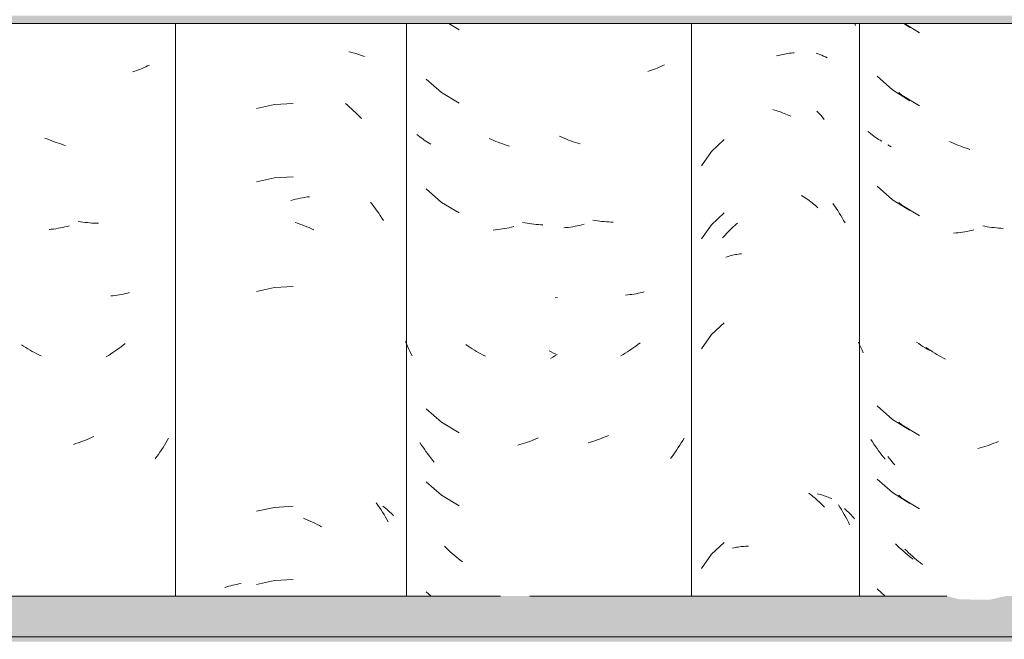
# Model space of a CAD drawing. Header units: metres. Extents: x 9.7 to 43.6, y -0.5 to 5.6.
# Tile 117 of 154: x 33.222 to 33.628, y 3.261 to 3.516. Entities that reach past the tile are written whole.
import ezdxf

# ---------------------------------------------------------------- set-up
doc = ezdxf.new("R2010")
doc.units = ezdxf.units.M
doc.layers.add('A-GLAZ-CWMG', color=7, linetype='Continuous', lineweight=5)
doc.layers.add('A-ROOF', color=7, linetype='Continuous', lineweight=5)

# ---------------------------------------------------------------- blocks, each defined once
blk = doc.blocks.new('FP_231-D')
at = {"layer": 'A-GLAZ-CWMG', "color": 9, "true_color": 0xc0c0c0}
for p, q in [((-17.34395, 3.51402), (-17.34143, 3.51245)), ((-17.35493, 3.49234), (-17.3486, 3.48677)), ((-17.3486, 3.48677), (-17.34143, 3.48231)), ((-17.35809, 3.46916), (-17.35866, 3.46966)), ((-17.3575, 3.46868), (-17.35809, 3.46916)), ((-17.3569, 3.4682), (-17.3575, 3.46868)), ((-17.35628, 3.46773), (-17.3569, 3.4682)), ((-17.35565, 3.46728), (-17.35628, 3.46773)), ((-17.35501, 3.46684), (-17.35565, 3.46728)), ((-17.35436, 3.4664), (-17.35501, 3.46684)), ((-17.35369, 3.46599), (-17.35436, 3.4664)), ((-17.35301, 3.46558), (-17.35369, 3.46599)), ((-17.35493, 3.44713), (-17.3486, 3.44156)), ((-17.3486, 3.44156), (-17.34143, 3.4371)), ((-17.36212, 3.38177), (-17.36261, 3.38286)), ((-17.36162, 3.38068), (-17.36212, 3.38177)), ((-17.36111, 3.37961), (-17.36162, 3.38068)), ((-17.36058, 3.37855), (-17.36111, 3.37961)), ((-17.33778, 3.3823), (-17.33865, 3.38291)), ((-17.33691, 3.3817), (-17.33778, 3.3823)), ((-17.33604, 3.38112), (-17.33691, 3.3817)), ((-17.33515, 3.38056), (-17.33604, 3.38112)), ((-17.33426, 3.38001), (-17.33515, 3.38056)), ((-17.33337, 3.37948), (-17.33426, 3.38001)), ((-17.35493, 3.3567), (-17.3486, 3.35113)), ((-17.3486, 3.35113), (-17.34143, 3.34667)), ((-17.35684, 3.34189), (-17.35744, 3.34285)), ((-17.35622, 3.34095), (-17.35684, 3.34189)), ((-17.35559, 3.34002), (-17.35622, 3.34095)), ((-17.35495, 3.3391), (-17.35559, 3.34002)), ((-17.35429, 3.33819), (-17.35495, 3.3391)), ((-17.35363, 3.33729), (-17.35429, 3.33819)), ((-17.35295, 3.33641), (-17.35363, 3.33729)), ((-17.35225, 3.33554), (-17.35295, 3.33641)), ((-17.35155, 3.33468), (-17.35225, 3.33554)), ((-17.35493, 3.32656), (-17.3486, 3.32099)), ((-17.3486, 3.32099), (-17.34143, 3.31653)), ((-17.34662, 3.29919), (-17.3474, 3.29996)), ((-17.34584, 3.29843), (-17.34662, 3.29919)), ((-17.34505, 3.29769), (-17.34584, 3.29843)), ((-17.34424, 3.29696), (-17.34505, 3.29769)), ((-17.34343, 3.29625), (-17.34424, 3.29696)), ((-17.34261, 3.29555), (-17.34343, 3.29625)), ((-17.34178, 3.29487), (-17.34261, 3.29555)), ((-17.34095, 3.2942), (-17.34178, 3.29487)), ((-17.3401, 3.29355), (-17.34095, 3.2942)), ((-17.35493, 3.28134), (-17.35158, 3.27839))]:
    blk.add_line(p, q, dxfattribs=at)
blk = doc.blocks.new('FP_232-D')
at = {"layer": 'A-GLAZ-CWMG', "color": 9, "true_color": 0xc0c0c0}
for p, q in [((-17.39631, 3.50071), (-17.39564, 3.50089)), ((-17.39564, 3.50089), (-17.39497, 3.50106)), ((-17.39497, 3.50106), (-17.3943, 3.50122)), ((-17.3943, 3.50122), (-17.39363, 3.50136)), ((-17.39363, 3.50136), (-17.39297, 3.50149)), ((-17.39297, 3.50149), (-17.3923, 3.50161)), ((-17.3923, 3.50161), (-17.39163, 3.50171)), ((-17.39163, 3.50171), (-17.39097, 3.50181)), ((-17.39097, 3.50181), (-17.39031, 3.50189)), ((-17.39031, 3.50189), (-17.38965, 3.50195)), ((-17.38965, 3.50195), (-17.38899, 3.50201)), ((-17.39781, 3.47863), (-17.39713, 3.47845)), ((-17.39713, 3.47845), (-17.39646, 3.47825)), ((-17.39646, 3.47825), (-17.39579, 3.47805)), ((-17.39579, 3.47805), (-17.39512, 3.47783)), ((-17.39512, 3.47783), (-17.39445, 3.4776)), ((-17.39445, 3.4776), (-17.39378, 3.47735)), ((-17.39378, 3.47735), (-17.39311, 3.47709)), ((-17.39311, 3.47709), (-17.39245, 3.47682)), ((-17.39245, 3.47682), (-17.39178, 3.47654)), ((-17.39178, 3.47654), (-17.39112, 3.47624)), ((-17.39112, 3.47624), (-17.39046, 3.47593)), ((-17.41785, 3.46629), (-17.42309, 3.46139)), ((-17.42309, 3.46139), (-17.4272, 3.45552)), ((-17.38599, 3.44333), (-17.38535, 3.44293)), ((-17.38535, 3.44293), (-17.38472, 3.44251)), ((-17.38472, 3.44251), (-17.38409, 3.44208)), ((-17.38409, 3.44208), (-17.38347, 3.44163)), ((-17.38347, 3.44163), (-17.38285, 3.44118)), ((-17.38285, 3.44118), (-17.38224, 3.44071)), ((-17.38224, 3.44071), (-17.38163, 3.44024)), ((-17.38163, 3.44024), (-17.38103, 3.43975)), ((-17.41785, 3.43615), (-17.42309, 3.43124)), ((-17.38103, 3.43975), (-17.38043, 3.43924)), ((-17.38043, 3.43924), (-17.37984, 3.43873)), ((-17.37984, 3.43873), (-17.37926, 3.43821)), ((-17.41293, 3.43142), (-17.41233, 3.43192)), ((-17.42309, 3.43124), (-17.4272, 3.42538)), ((-17.41693, 3.42761), (-17.41638, 3.42818)), ((-17.41638, 3.42818), (-17.41582, 3.42875)), ((-17.41582, 3.42875), (-17.41526, 3.42931)), ((-17.41526, 3.42931), (-17.41468, 3.42985)), ((-17.41468, 3.42985), (-17.41411, 3.43038)), ((-17.41411, 3.43038), (-17.41352, 3.43091)), ((-17.41352, 3.43091), (-17.41293, 3.43142)), ((-17.41853, 3.42582), (-17.418, 3.42642)), ((-17.418, 3.42642), (-17.41747, 3.42702)), ((-17.41747, 3.42702), (-17.41693, 3.42761)), ((-17.41716, 3.41784), (-17.41662, 3.41803)), ((-17.41662, 3.41803), (-17.41606, 3.41821)), ((-17.41606, 3.41821), (-17.4155, 3.41838)), ((-17.4155, 3.41838), (-17.41493, 3.41853)), ((-17.41493, 3.41853), (-17.41436, 3.41868)), ((-17.41436, 3.41868), (-17.41378, 3.41882)), ((-17.41378, 3.41882), (-17.41319, 3.41894)), ((-17.41319, 3.41894), (-17.41259, 3.41905)), ((-17.41259, 3.41905), (-17.41199, 3.41916)), ((-17.41199, 3.41916), (-17.41139, 3.41925)), ((-17.41139, 3.41925), (-17.41078, 3.41932)), ((-17.41785, 3.39093), (-17.42309, 3.38603)), ((-17.42309, 3.38603), (-17.4272, 3.38016)), ((-17.38298, 3.32071), (-17.38237, 3.32024)), ((-17.38237, 3.32024), (-17.38176, 3.31977)), ((-17.38176, 3.31977), (-17.38116, 3.31928)), ((-17.38116, 3.31928), (-17.38056, 3.31878)), ((-17.38056, 3.31878), (-17.37997, 3.31827)), ((-17.37954, 3.32049), (-17.37896, 3.32036)), ((-17.37896, 3.32036), (-17.37839, 3.32021)), ((-17.37839, 3.32021), (-17.37782, 3.32005)), ((-17.37782, 3.32005), (-17.37726, 3.31988)), ((-17.37726, 3.31988), (-17.37671, 3.3197)), ((-17.37671, 3.3197), (-17.37616, 3.31951)), ((-17.37616, 3.31951), (-17.37563, 3.3193)), ((-17.37563, 3.3193), (-17.3751, 3.31909)), ((-17.3751, 3.31909), (-17.37457, 3.31887)), ((-17.37457, 3.31887), (-17.37406, 3.31864)), ((-17.37406, 3.31864), (-17.37356, 3.3184)), ((-17.37997, 3.31827), (-17.37938, 3.31775)), ((-17.37938, 3.31775), (-17.3788, 3.31722)), ((-17.3788, 3.31722), (-17.37823, 3.31668)), ((-17.37823, 3.31668), (-17.37767, 3.31612)), ((-17.37767, 3.31612), (-17.37711, 3.31556)), ((-17.37711, 3.31556), (-17.37656, 3.31498)), ((-17.41785, 3.30051), (-17.42309, 3.2956)), ((-17.41448, 3.29808), (-17.4139, 3.29822)), ((-17.4139, 3.29822), (-17.41331, 3.29834)), ((-17.41331, 3.29834), (-17.41272, 3.29846)), ((-17.41272, 3.29846), (-17.41212, 3.29856)), ((-17.41212, 3.29856), (-17.41152, 3.29866)), ((-17.41152, 3.29866), (-17.41091, 3.29874)), ((-17.41091, 3.29874), (-17.41029, 3.29881)), ((-17.41029, 3.29881), (-17.40967, 3.29886)), ((-17.40967, 3.29886), (-17.40905, 3.29891)), ((-17.40905, 3.29891), (-17.40842, 3.29894)), ((-17.40842, 3.29894), (-17.40778, 3.29897)), ((-17.42309, 3.2956), (-17.4272, 3.28973))]:
    blk.add_line(p, q, dxfattribs=at)
blk = doc.blocks.new('FP_233-D')
at = {"layer": 'A-GLAZ-CWMG', "color": 9, "true_color": 0xc0c0c0}
for p, q in [((-17.44314, 3.49673), (-17.44388, 3.49639)), ((-17.44242, 3.49708), (-17.44314, 3.49673)), ((-17.44852, 3.49463), (-17.44932, 3.49438)), ((-17.44772, 3.49489), (-17.44852, 3.49463)), ((-17.44693, 3.49516), (-17.44772, 3.49489)), ((-17.44615, 3.49544), (-17.44693, 3.49516)), ((-17.44539, 3.49574), (-17.44615, 3.49544)), ((-17.44463, 3.49606), (-17.44539, 3.49574)), ((-17.44388, 3.49639), (-17.44463, 3.49606)), ((-17.48465, 3.46724), (-17.48557, 3.46765)), ((-17.48372, 3.46684), (-17.48465, 3.46724)), ((-17.48279, 3.46646), (-17.48372, 3.46684)), ((-17.48186, 3.4661), (-17.48279, 3.46646)), ((-17.48092, 3.46576), (-17.48186, 3.4661)), ((-17.47998, 3.46543), (-17.48092, 3.46576)), ((-17.47904, 3.46512), (-17.47998, 3.46543)), ((-17.4781, 3.46483), (-17.47904, 3.46512)), ((-17.47716, 3.46455), (-17.4781, 3.46483)), ((-17.47094, 3.43301), (-17.47187, 3.43317)), ((-17.47, 3.43286), (-17.47094, 3.43301)), ((-17.46906, 3.43273), (-17.47, 3.43286)), ((-17.46813, 3.43262), (-17.46906, 3.43273)), ((-17.4672, 3.43252), (-17.46813, 3.43262)), ((-17.46627, 3.43244), (-17.4672, 3.43252)), ((-17.46535, 3.43238), (-17.46627, 3.43244)), ((-17.46442, 3.43233), (-17.46535, 3.43238)), ((-17.46351, 3.4323), (-17.46442, 3.43233)), ((-17.48296, 3.43004), (-17.48389, 3.42994)), ((-17.48203, 3.43015), (-17.48296, 3.43004)), ((-17.48109, 3.43028), (-17.48203, 3.43015)), ((-17.48015, 3.43043), (-17.48109, 3.43028)), ((-17.47921, 3.4306), (-17.48015, 3.43043)), ((-17.47827, 3.43078), (-17.47921, 3.4306)), ((-17.47733, 3.43098), (-17.47827, 3.43078)), ((-17.47639, 3.43119), (-17.47733, 3.43098)), ((-17.47545, 3.43143), (-17.47639, 3.43119)), ((-17.45154, 3.40337), (-17.45238, 3.40319)), ((-17.45071, 3.40358), (-17.45154, 3.40337)), ((-17.45755, 3.40238), (-17.45844, 3.4023)), ((-17.45667, 3.40248), (-17.45755, 3.40238)), ((-17.4558, 3.40259), (-17.45667, 3.40248)), ((-17.45493, 3.40271), (-17.4558, 3.40259)), ((-17.45407, 3.40285), (-17.45493, 3.40271)), ((-17.45322, 3.40301), (-17.45407, 3.40285)), ((-17.45238, 3.40319), (-17.45322, 3.40301)), ((-17.48897, 3.37889), (-17.48987, 3.37938)), ((-17.45676, 3.37952), (-17.45764, 3.37895)), ((-17.45589, 3.38011), (-17.45676, 3.37952)), ((-17.45502, 3.38071), (-17.45589, 3.38011)), ((-17.45416, 3.38133), (-17.45502, 3.38071)), ((-17.45331, 3.38197), (-17.45416, 3.38133)), ((-17.45246, 3.38262), (-17.45331, 3.38197)), ((-17.48806, 3.37842), (-17.48897, 3.37889)), ((-17.48714, 3.37796), (-17.48806, 3.37842)), ((-17.45942, 3.37786), (-17.46031, 3.37733)), ((-17.45853, 3.3784), (-17.45942, 3.37786)), ((-17.45764, 3.37895), (-17.45853, 3.3784)), ((-17.47009, 3.34265), (-17.47103, 3.34232)), ((-17.46916, 3.343), (-17.47009, 3.34265)), ((-17.46822, 3.34336), (-17.46916, 3.343)), ((-17.46729, 3.34374), (-17.46822, 3.34336)), ((-17.46636, 3.34414), (-17.46729, 3.34374)), ((-17.46544, 3.34455), (-17.46636, 3.34414)), ((-17.43435, 3.3434), (-17.43492, 3.34242)), ((-17.47291, 3.34171), (-17.47385, 3.34143)), ((-17.47197, 3.34201), (-17.47291, 3.34171)), ((-17.47103, 3.34232), (-17.47197, 3.34201)), ((-17.43733, 3.33861), (-17.43797, 3.33768)), ((-17.43671, 3.33955), (-17.43733, 3.33861)), ((-17.4361, 3.34049), (-17.43671, 3.33955)), ((-17.4355, 3.34145), (-17.4361, 3.34049)), ((-17.43492, 3.34242), (-17.4355, 3.34145)), ((-17.43928, 3.33587), (-17.43996, 3.33498)), ((-17.43862, 3.33677), (-17.43928, 3.33587)), ((-17.43797, 3.33768), (-17.43862, 3.33677))]:
    blk.add_line(p, q, dxfattribs=at)
blk = doc.blocks.new('Rectangular Mullion - Telha Fibrocimento - Ondulada-V227-D')
at = {"layer": 'A-GLAZ-CWMG'}
for p, q in [((-17.43132, 3.27839), (-17.43132, 3.51402)), ((-17.3621, 3.27839), (-17.3621, 3.51402))]:
    blk.add_line(p, q, dxfattribs=at)
for name in ['FP_233-D', 'FP_232-D', 'FP_231-D']:
    blk.add_blockref(name, (0, 0), dxfattribs=at)
blk = doc.blocks.new('FP_242-D')
at = {"layer": 'A-GLAZ-CWMG', "color": 9, "true_color": 0xc0c0c0}
for p, q in [((-17.57229, 3.50247), (-17.57146, 3.50228)), ((-17.57146, 3.50228), (-17.57063, 3.50207)), ((-17.57063, 3.50207), (-17.56982, 3.50184)), ((-17.56982, 3.50184), (-17.56901, 3.5016)), ((-17.56901, 3.5016), (-17.56822, 3.50134)), ((-17.56822, 3.50134), (-17.56743, 3.50107)), ((-17.56743, 3.50107), (-17.56666, 3.50078)), ((-17.56666, 3.50078), (-17.5659, 3.50048)), ((-17.60286, 3.48071), (-17.61033, 3.47909)), ((-17.59523, 3.48117), (-17.60286, 3.48071)), ((-17.57366, 3.48112), (-17.57281, 3.48041)), ((-17.57281, 3.48041), (-17.57197, 3.47969)), ((-17.57197, 3.47969), (-17.57114, 3.47895)), ((-17.57114, 3.47895), (-17.57032, 3.4782)), ((-17.57032, 3.4782), (-17.56951, 3.47743)), ((-17.56951, 3.47743), (-17.56871, 3.47664)), ((-17.56871, 3.47664), (-17.56792, 3.47584)), ((-17.56792, 3.47584), (-17.56714, 3.47502)), ((-17.60286, 3.45056), (-17.61033, 3.44894)), ((-17.59523, 3.45102), (-17.60286, 3.45056)), ((-17.59612, 3.44122), (-17.59516, 3.44149)), ((-17.59516, 3.44149), (-17.59421, 3.44173)), ((-17.59421, 3.44173), (-17.59325, 3.44195)), ((-17.59325, 3.44195), (-17.5923, 3.44216)), ((-17.5923, 3.44216), (-17.59134, 3.44235)), ((-17.59134, 3.44235), (-17.59039, 3.44252)), ((-17.59039, 3.44252), (-17.58944, 3.44267)), ((-17.58944, 3.44267), (-17.5885, 3.4428)), ((-17.56341, 3.44059), (-17.5627, 3.43969)), ((-17.5627, 3.43969), (-17.562, 3.43877)), ((-17.562, 3.43877), (-17.56131, 3.43784)), ((-17.56131, 3.43784), (-17.56064, 3.4369)), ((-17.56064, 3.4369), (-17.55998, 3.43594)), ((-17.55998, 3.43594), (-17.55934, 3.43498)), ((-17.59434, 3.43218), (-17.59338, 3.43187)), ((-17.59338, 3.43187), (-17.59242, 3.43154)), ((-17.55934, 3.43498), (-17.5587, 3.434)), ((-17.5587, 3.434), (-17.55809, 3.43301)), ((-17.59242, 3.43154), (-17.59147, 3.43119)), ((-17.59147, 3.43119), (-17.59052, 3.43083)), ((-17.59052, 3.43083), (-17.58957, 3.43044)), ((-17.58957, 3.43044), (-17.58862, 3.43004)), ((-17.58862, 3.43004), (-17.58768, 3.42962)), ((-17.58768, 3.42962), (-17.58674, 3.42918)), ((-17.60286, 3.40535), (-17.61033, 3.40373)), ((-17.59523, 3.40581), (-17.60286, 3.40535)), ((-17.60286, 3.31492), (-17.61033, 3.3133)), ((-17.59523, 3.31538), (-17.60286, 3.31492)), ((-17.56099, 3.31682), (-17.56032, 3.31587)), ((-17.56032, 3.31587), (-17.55967, 3.31491)), ((-17.55967, 3.31491), (-17.55903, 3.31394)), ((-17.5583, 3.31539), (-17.55769, 3.31493)), ((-17.55769, 3.31493), (-17.5571, 3.31445)), ((-17.5571, 3.31445), (-17.55652, 3.31397)), ((-17.59101, 3.31045), (-17.59006, 3.31007)), ((-17.55903, 3.31394), (-17.5584, 3.31295)), ((-17.5584, 3.31295), (-17.55779, 3.31195)), ((-17.55779, 3.31195), (-17.5572, 3.31094)), ((-17.5572, 3.31094), (-17.55661, 3.30992)), ((-17.55652, 3.31397), (-17.55596, 3.31348)), ((-17.55596, 3.31348), (-17.55541, 3.31297)), ((-17.55541, 3.31297), (-17.55487, 3.31246)), ((-17.55487, 3.31246), (-17.55435, 3.31193)), ((-17.55435, 3.31193), (-17.55385, 3.31139)), ((-17.59006, 3.31007), (-17.58911, 3.30968)), ((-17.58911, 3.30968), (-17.58817, 3.30927)), ((-17.58817, 3.30927), (-17.58723, 3.30884)), ((-17.58723, 3.30884), (-17.58629, 3.30839)), ((-17.58629, 3.30839), (-17.58535, 3.30792)), ((-17.58535, 3.30792), (-17.58442, 3.30744)), ((-17.58442, 3.30744), (-17.58349, 3.30694)), ((-17.55661, 3.30992), (-17.55605, 3.30889)), ((-17.62333, 3.28197), (-17.62253, 3.28222)), ((-17.62253, 3.28222), (-17.62172, 3.28245)), ((-17.62172, 3.28245), (-17.6209, 3.28267)), ((-17.6209, 3.28267), (-17.62007, 3.28287)), ((-17.62007, 3.28287), (-17.61923, 3.28305)), ((-17.61923, 3.28305), (-17.61838, 3.28322)), ((-17.61838, 3.28322), (-17.61752, 3.28337)), ((-17.61752, 3.28337), (-17.61666, 3.2835)), ((-17.60286, 3.28478), (-17.61033, 3.28316)), ((-17.59523, 3.28524), (-17.60286, 3.28478))]:
    blk.add_line(p, q, dxfattribs=at)
blk = doc.blocks.new('FP_243-D')
at = {"layer": 'A-GLAZ-CWMG', "color": 9, "true_color": 0xc0c0c0}
for p, q in [((-17.65508, 3.4966), (-17.65581, 3.49625)), ((-17.65437, 3.49697), (-17.65508, 3.4966)), ((-17.66039, 3.49441), (-17.66118, 3.49415)), ((-17.6596, 3.49468), (-17.66039, 3.49441)), ((-17.65882, 3.49497), (-17.6596, 3.49468)), ((-17.65805, 3.49527), (-17.65882, 3.49497)), ((-17.65729, 3.49558), (-17.65805, 3.49527)), ((-17.65655, 3.49591), (-17.65729, 3.49558)), ((-17.65581, 3.49625), (-17.65655, 3.49591)), ((-17.69641, 3.46654), (-17.69734, 3.46694)), ((-17.69548, 3.46615), (-17.69641, 3.46654)), ((-17.69455, 3.46579), (-17.69548, 3.46615)), ((-17.69361, 3.46543), (-17.69455, 3.46579)), ((-17.69268, 3.4651), (-17.69361, 3.46543)), ((-17.69174, 3.46478), (-17.69268, 3.4651)), ((-17.6908, 3.46448), (-17.69174, 3.46478)), ((-17.68986, 3.4642), (-17.6908, 3.46448)), ((-17.68892, 3.46393), (-17.68986, 3.4642)), ((-17.68269, 3.43246), (-17.68363, 3.43262)), ((-17.68176, 3.43233), (-17.68269, 3.43246)), ((-17.68082, 3.43221), (-17.68176, 3.43233)), ((-17.67989, 3.43211), (-17.68082, 3.43221)), ((-17.67896, 3.43202), (-17.67989, 3.43211)), ((-17.67804, 3.43196), (-17.67896, 3.43202)), ((-17.67711, 3.43191), (-17.67804, 3.43196)), ((-17.67619, 3.43187), (-17.67711, 3.43191)), ((-17.67528, 3.43186), (-17.67619, 3.43187)), ((-17.69472, 3.42936), (-17.69565, 3.42925)), ((-17.69378, 3.42948), (-17.69472, 3.42936)), ((-17.69285, 3.42962), (-17.69378, 3.42948)), ((-17.69191, 3.42978), (-17.69285, 3.42962)), ((-17.69097, 3.42996), (-17.69191, 3.42978)), ((-17.69003, 3.43015), (-17.69097, 3.42996)), ((-17.68909, 3.43036), (-17.69003, 3.43015)), ((-17.68815, 3.43058), (-17.68909, 3.43036)), ((-17.6872, 3.43083), (-17.68815, 3.43058)), ((-17.66935, 3.40202), (-17.67023, 3.40193)), ((-17.66848, 3.40213), (-17.66935, 3.40202)), ((-17.66761, 3.40225), (-17.66848, 3.40213)), ((-17.66675, 3.40239), (-17.66761, 3.40225)), ((-17.6659, 3.40255), (-17.66675, 3.40239)), ((-17.66505, 3.40272), (-17.6659, 3.40255)), ((-17.66421, 3.40291), (-17.66505, 3.40272)), ((-17.66338, 3.40311), (-17.66421, 3.40291)), ((-17.66256, 3.40332), (-17.66338, 3.40311)), ((-17.70612, 3.38129), (-17.707, 3.38187)), ((-17.70524, 3.38072), (-17.70612, 3.38129)), ((-17.70435, 3.38018), (-17.70524, 3.38072)), ((-17.70345, 3.37965), (-17.70435, 3.38018)), ((-17.70255, 3.37913), (-17.70345, 3.37965)), ((-17.70165, 3.37863), (-17.70255, 3.37913)), ((-17.66856, 3.37918), (-17.66944, 3.37859)), ((-17.6677, 3.37978), (-17.66856, 3.37918)), ((-17.66683, 3.38039), (-17.6677, 3.37978)), ((-17.66598, 3.38103), (-17.66683, 3.38039)), ((-17.66513, 3.38167), (-17.66598, 3.38103)), ((-17.66429, 3.38234), (-17.66513, 3.38167)), ((-17.70074, 3.37815), (-17.70165, 3.37863)), ((-17.69983, 3.37769), (-17.70074, 3.37815)), ((-17.69891, 3.37724), (-17.69983, 3.37769)), ((-17.67121, 3.37747), (-17.6721, 3.37693)), ((-17.67032, 3.37802), (-17.67121, 3.37747)), ((-17.66944, 3.37859), (-17.67032, 3.37802)), ((-17.67998, 3.34285), (-17.68091, 3.34248)), ((-17.67905, 3.34325), (-17.67998, 3.34285)), ((-17.67813, 3.34366), (-17.67905, 3.34325)), ((-17.6772, 3.34408), (-17.67813, 3.34366)), ((-17.64646, 3.34344), (-17.64702, 3.34245)), ((-17.68466, 3.34114), (-17.6856, 3.34085)), ((-17.68372, 3.34145), (-17.68466, 3.34114)), ((-17.68278, 3.34178), (-17.68372, 3.34145)), ((-17.68185, 3.34212), (-17.68278, 3.34178)), ((-17.68091, 3.34248), (-17.68185, 3.34212)), ((-17.64938, 3.33859), (-17.65, 3.33765)), ((-17.64876, 3.33954), (-17.64938, 3.33859)), ((-17.64817, 3.3405), (-17.64876, 3.33954)), ((-17.64759, 3.34147), (-17.64817, 3.3405)), ((-17.64702, 3.34245), (-17.64759, 3.34147)), ((-17.65128, 3.33581), (-17.65194, 3.33491)), ((-17.65063, 3.33672), (-17.65128, 3.33581)), ((-17.65, 3.33765), (-17.65063, 3.33672))]:
    blk.add_line(p, q, dxfattribs=at)
blk = doc.blocks.new('FP_252-D')
at = {"layer": 'A-GLAZ-CWMG', "color": 9, "true_color": 0xc0c0c0}
for p, q in [((-17.34363, 3.51402), (-17.33752, 3.51027)), ((-17.34601, 3.48566), (-17.34472, 3.48454)), ((-17.34472, 3.48454), (-17.33752, 3.48013)), ((-17.32423, 3.46511), (-17.32515, 3.46554)), ((-17.32331, 3.46469), (-17.32423, 3.46511)), ((-17.32238, 3.4643), (-17.32331, 3.46469)), ((-17.32145, 3.46392), (-17.32238, 3.4643)), ((-17.34984, 3.46371), (-17.35051, 3.46413)), ((-17.34916, 3.46331), (-17.34984, 3.46371)), ((-17.32051, 3.46355), (-17.32145, 3.46392)), ((-17.31958, 3.46321), (-17.32051, 3.46355)), ((-17.31864, 3.46288), (-17.31958, 3.46321)), ((-17.3177, 3.46257), (-17.31864, 3.46288)), ((-17.31676, 3.46227), (-17.3177, 3.46257)), ((-17.34601, 3.44045), (-17.34472, 3.43932)), ((-17.34472, 3.43932), (-17.33752, 3.43491)), ((-17.32255, 3.42787), (-17.32347, 3.4278)), ((-17.32162, 3.42797), (-17.32255, 3.42787)), ((-17.32068, 3.42808), (-17.32162, 3.42797)), ((-17.31975, 3.42821), (-17.32068, 3.42808)), ((-17.31881, 3.42836), (-17.31975, 3.42821)), ((-17.31787, 3.42852), (-17.31881, 3.42836)), ((-17.31693, 3.4287), (-17.31787, 3.42852)), ((-17.31599, 3.4289), (-17.31693, 3.4287)), ((-17.31505, 3.42911), (-17.31599, 3.4289)), ((-17.31053, 3.43061), (-17.31147, 3.43079)), ((-17.30959, 3.43044), (-17.31053, 3.43061)), ((-17.30865, 3.43029), (-17.30959, 3.43044)), ((-17.30772, 3.43016), (-17.30865, 3.43029)), ((-17.30679, 3.43005), (-17.30772, 3.43016)), ((-17.30585, 3.42995), (-17.30679, 3.43005)), ((-17.30493, 3.42987), (-17.30585, 3.42995)), ((-17.304, 3.42981), (-17.30493, 3.42987)), ((-17.30308, 3.42976), (-17.304, 3.42981)), ((-17.33386, 3.38014), (-17.33472, 3.38074)), ((-17.33298, 3.37955), (-17.33386, 3.38014)), ((-17.3321, 3.37898), (-17.33298, 3.37955)), ((-17.33122, 3.37842), (-17.3321, 3.37898)), ((-17.33033, 3.37788), (-17.33122, 3.37842)), ((-17.32943, 3.37735), (-17.33033, 3.37788)), ((-17.32853, 3.37685), (-17.32943, 3.37735)), ((-17.32762, 3.37635), (-17.32853, 3.37685)), ((-17.32671, 3.37588), (-17.32762, 3.37635)), ((-17.34601, 3.35002), (-17.34472, 3.3489)), ((-17.34472, 3.3489), (-17.33752, 3.34449)), ((-17.31251, 3.33935), (-17.31345, 3.33909)), ((-17.31156, 3.33963), (-17.31251, 3.33935)), ((-17.31062, 3.33992), (-17.31156, 3.33963)), ((-17.30968, 3.34023), (-17.31062, 3.33992)), ((-17.30875, 3.34056), (-17.30968, 3.34023)), ((-17.30781, 3.34091), (-17.30875, 3.34056)), ((-17.30688, 3.34127), (-17.30781, 3.34091)), ((-17.30595, 3.34165), (-17.30688, 3.34127)), ((-17.30502, 3.34205), (-17.30595, 3.34165)), ((-17.34977, 3.33502), (-17.35045, 3.33591)), ((-17.34909, 3.33414), (-17.34977, 3.33502)), ((-17.34839, 3.33327), (-17.34909, 3.33414)), ((-17.34768, 3.33242), (-17.34839, 3.33327)), ((-17.34601, 3.31988), (-17.34472, 3.31875)), ((-17.34472, 3.31875), (-17.33752, 3.31434)), ((-17.34273, 3.29697), (-17.34351, 3.29773)), ((-17.34194, 3.29622), (-17.34273, 3.29697)), ((-17.34114, 3.29548), (-17.34194, 3.29622)), ((-17.34034, 3.29476), (-17.34114, 3.29548)), ((-17.33952, 3.29405), (-17.34034, 3.29476)), ((-17.3387, 3.29336), (-17.33952, 3.29405)), ((-17.33787, 3.29268), (-17.3387, 3.29336)), ((-17.33703, 3.29202), (-17.33787, 3.29268)), ((-17.33618, 3.29138), (-17.33703, 3.29202))]:
    blk.add_line(p, q, dxfattribs=at)
blk = doc.blocks.new('FP_253-D')
at = {"layer": 'A-GLAZ-CWMG', "color": 9, "true_color": 0xc0c0c0}
for p, q in [((-17.36411, 3.51402), (-17.36379, 3.51323)), ((-17.37997, 3.5019), (-17.37919, 3.50161)), ((-17.37919, 3.50161), (-17.37842, 3.50131)), ((-17.37842, 3.50131), (-17.37766, 3.501)), ((-17.37766, 3.501), (-17.37691, 3.50067)), ((-17.37691, 3.50067), (-17.37618, 3.50033)), ((-17.37618, 3.50033), (-17.37545, 3.49998)), ((-17.37967, 3.478), (-17.37889, 3.47718)), ((-17.37889, 3.47718), (-17.37813, 3.47633)), ((-17.37813, 3.47633), (-17.37737, 3.47548)), ((-17.37737, 3.47548), (-17.37663, 3.47461)), ((-17.3731, 3.43992), (-17.37243, 3.43897)), ((-17.37243, 3.43897), (-17.37177, 3.43801)), ((-17.37177, 3.43801), (-17.37112, 3.43704)), ((-17.37112, 3.43704), (-17.37049, 3.43605)), ((-17.37049, 3.43605), (-17.36987, 3.43506)), ((-17.36987, 3.43506), (-17.36927, 3.43405)), ((-17.36927, 3.43405), (-17.36868, 3.43303)), ((-17.36868, 3.43303), (-17.3681, 3.432)), ((-17.37082, 3.31599), (-17.37019, 3.315)), ((-17.37019, 3.315), (-17.36958, 3.314)), ((-17.36831, 3.3144), (-17.36774, 3.3139)), ((-17.36958, 3.314), (-17.36898, 3.31299)), ((-17.36898, 3.31299), (-17.3684, 3.31197)), ((-17.3684, 3.31197), (-17.36783, 3.31093)), ((-17.36783, 3.31093), (-17.36728, 3.30989)), ((-17.36774, 3.3139), (-17.36719, 3.31339)), ((-17.36719, 3.31339), (-17.36665, 3.31287)), ((-17.36665, 3.31287), (-17.36613, 3.31235)), ((-17.36613, 3.31235), (-17.36562, 3.31181)), ((-17.36562, 3.31181), (-17.36513, 3.31126)), ((-17.36513, 3.31126), (-17.36466, 3.31071)), ((-17.36466, 3.31071), (-17.36419, 3.31014)), ((-17.36728, 3.30989), (-17.36674, 3.30883)), ((-17.36674, 3.30883), (-17.36621, 3.30777))]:
    blk.add_line(p, q, dxfattribs=at)
blk = doc.blocks.new('FP_254-D')
at = {"layer": 'A-GLAZ-CWMG', "color": 9, "true_color": 0xc0c0c0}
for p, q in [((-17.53118, 3.51402), (-17.52692, 3.51144)), ((-17.54053, 3.49117), (-17.53415, 3.48567)), ((-17.53415, 3.48567), (-17.52692, 3.4813)), ((-17.54374, 3.46796), (-17.54432, 3.46845)), ((-17.54314, 3.46748), (-17.54374, 3.46796)), ((-17.54253, 3.46701), (-17.54314, 3.46748)), ((-17.54191, 3.46655), (-17.54253, 3.46701)), ((-17.54127, 3.4661), (-17.54191, 3.46655)), ((-17.54062, 3.46566), (-17.54127, 3.4661)), ((-17.53996, 3.46524), (-17.54062, 3.46566)), ((-17.53929, 3.46483), (-17.53996, 3.46524)), ((-17.5386, 3.46443), (-17.53929, 3.46483)), ((-17.51361, 3.46637), (-17.51453, 3.46679)), ((-17.51268, 3.46596), (-17.51361, 3.46637)), ((-17.51175, 3.46557), (-17.51268, 3.46596)), ((-17.51082, 3.4652), (-17.51175, 3.46557)), ((-17.50988, 3.46485), (-17.51082, 3.4652)), ((-17.50894, 3.46451), (-17.50988, 3.46485)), ((-17.50801, 3.46419), (-17.50894, 3.46451)), ((-17.50707, 3.46388), (-17.50801, 3.46419)), ((-17.50613, 3.4636), (-17.50707, 3.46388)), ((-17.54053, 3.44596), (-17.53415, 3.44046)), ((-17.53415, 3.44046), (-17.52692, 3.43608)), ((-17.4999, 3.432), (-17.50084, 3.43217)), ((-17.49896, 3.43184), (-17.4999, 3.432)), ((-17.49802, 3.43171), (-17.49896, 3.43184)), ((-17.51192, 3.42915), (-17.51285, 3.42906)), ((-17.51099, 3.42925), (-17.51192, 3.42915)), ((-17.51005, 3.42937), (-17.51099, 3.42925)), ((-17.50912, 3.42951), (-17.51005, 3.42937)), ((-17.50818, 3.42967), (-17.50912, 3.42951)), ((-17.50724, 3.42984), (-17.50818, 3.42967)), ((-17.5063, 3.43003), (-17.50724, 3.42984)), ((-17.50536, 3.43024), (-17.5063, 3.43003)), ((-17.50441, 3.43046), (-17.50536, 3.43024)), ((-17.49709, 3.43158), (-17.49802, 3.43171)), ((-17.49616, 3.43148), (-17.49709, 3.43158)), ((-17.49523, 3.43139), (-17.49616, 3.43148)), ((-17.4943, 3.43133), (-17.49523, 3.43139)), ((-17.49338, 3.43127), (-17.4943, 3.43133)), ((-17.49246, 3.43124), (-17.49338, 3.43127)), ((-17.48649, 3.40128), (-17.48738, 3.4012)), ((-17.54859, 3.38223), (-17.54902, 3.38324)), ((-17.54815, 3.38123), (-17.54859, 3.38223)), ((-17.5477, 3.38024), (-17.54815, 3.38123)), ((-17.54723, 3.37926), (-17.5477, 3.38024)), ((-17.54675, 3.37828), (-17.54723, 3.37926)), ((-17.52325, 3.38133), (-17.52412, 3.38193)), ((-17.52238, 3.38074), (-17.52325, 3.38133)), ((-17.5215, 3.38018), (-17.52238, 3.38074)), ((-17.52061, 3.37963), (-17.5215, 3.38018)), ((-17.51972, 3.37909), (-17.52061, 3.37963)), ((-17.51882, 3.37857), (-17.51972, 3.37909)), ((-17.54626, 3.37732), (-17.54675, 3.37828)), ((-17.51791, 3.37807), (-17.51882, 3.37857)), ((-17.517, 3.37759), (-17.51791, 3.37807)), ((-17.51609, 3.37712), (-17.517, 3.37759)), ((-17.48836, 3.37676), (-17.48926, 3.37625)), ((-17.48747, 3.3773), (-17.48836, 3.37676)), ((-17.48658, 3.37785), (-17.48747, 3.3773)), ((-17.54053, 3.35553), (-17.53415, 3.35003)), ((-17.53415, 3.35003), (-17.52692, 3.34565)), ((-17.49625, 3.3427), (-17.49718, 3.34233)), ((-17.49532, 3.34309), (-17.49625, 3.3427)), ((-17.49439, 3.3435), (-17.49532, 3.34309)), ((-17.54247, 3.3407), (-17.54308, 3.34165)), ((-17.54184, 3.33977), (-17.54247, 3.3407)), ((-17.54121, 3.33884), (-17.54184, 3.33977)), ((-17.54056, 3.33793), (-17.54121, 3.33884)), ((-17.50187, 3.34072), (-17.50281, 3.34045)), ((-17.50093, 3.34101), (-17.50187, 3.34072)), ((-17.49999, 3.34131), (-17.50093, 3.34101)), ((-17.49905, 3.34164), (-17.49999, 3.34131)), ((-17.49812, 3.34197), (-17.49905, 3.34164)), ((-17.49718, 3.34233), (-17.49812, 3.34197)), ((-17.53989, 3.33703), (-17.54056, 3.33793)), ((-17.53922, 3.33614), (-17.53989, 3.33703)), ((-17.53853, 3.33526), (-17.53922, 3.33614)), ((-17.53783, 3.33439), (-17.53853, 3.33526)), ((-17.53712, 3.33354), (-17.53783, 3.33439)), ((-17.54053, 3.32538), (-17.53415, 3.31989)), ((-17.53415, 3.31989), (-17.52692, 3.31551)), ((-17.53215, 3.29811), (-17.53293, 3.29887)), ((-17.53136, 3.29736), (-17.53215, 3.29811)), ((-17.53056, 3.29663), (-17.53136, 3.29736)), ((-17.52975, 3.29591), (-17.53056, 3.29663)), ((-17.52894, 3.29521), (-17.52975, 3.29591)), ((-17.52811, 3.29452), (-17.52894, 3.29521)), ((-17.52728, 3.29385), (-17.52811, 3.29452)), ((-17.52643, 3.29319), (-17.52728, 3.29385)), ((-17.52558, 3.29255), (-17.52643, 3.29319)), ((-17.54053, 3.28017), (-17.53847, 3.27839))]:
    blk.add_line(p, q, dxfattribs=at)
blk = doc.blocks.new('Rectangular Mullion - Telha Fibrocimento - Ondulada-V241-D')
at = {"layer": 'A-GLAZ-CWMG'}
for p, q in [((-17.64357, 3.27839), (-17.64357, 3.51402)), ((-17.5485, 3.51402), (-17.5485, 3.27839))]:
    blk.add_line(p, q, dxfattribs=at)
for name in ['FP_253-D', 'FP_242-D', 'FP_243-D', 'FP_254-D', 'FP_252-D']:
    blk.add_blockref(name, (0, 0), dxfattribs=at)
blk = doc.blocks.new('LONGARINA_STEEL_FRAME - LONGARINA_STEEL_FRAME-1917798-D')
at = {"layer": 'A-ROOF', "true_color": 0x9fa09c}
h = blk.add_hatch(color=253, dxfattribs=at)
h.paths.add_polyline_path([(-16.68983, 3.51402), (-15.50504, 3.51402), (-15.50554, 3.51728), (-16.75754, 3.51728), (-16.75754, 3.51402), (-16.69208, 3.51402)])
h.paths.add_polyline_path([(-18.04504, 3.51402), (-16.79254, 3.51402), (-16.79302, 3.51728), (-18.04504, 3.51728)])
h = blk.add_hatch(color=253, dxfattribs=at)
h.paths.add_polyline_path([(-15.63984, 3.26158), (-15.50504, 3.26158), (-15.50504, 3.27839), (-15.64307, 3.27839), (-15.64976, 3.27686), (-15.66207, 3.27705), (-15.66724, 3.27839), (-16.19607, 3.27839), (-16.20276, 3.27686), (-16.21507, 3.27705), (-16.22024, 3.27839), (-16.74907, 3.27839), (-16.75754, 3.27645), (-16.75754, 3.26158), (-15.63998, 3.26158)])
h.paths.add_polyline_path([(-18.04504, 3.26158), (-16.79254, 3.26158), (-16.79254, 3.27839), (-17.30207, 3.27839), (-17.30876, 3.27686), (-17.32107, 3.27705), (-17.32624, 3.27839), (-18.04504, 3.27839)])
h = blk.add_hatch(color=253, dxfattribs=at)
h.paths.add_polyline_path([(-16.74739, 3.2596), (-15.50504, 3.2596), (-15.50504, 3.26158), (-16.75754, 3.26158), (-16.75754, 3.2596), (-16.75303, 3.2596)])
h.paths.add_polyline_path([(-18.02501, 3.2596), (-16.79254, 3.2596), (-16.79254, 3.26158), (-18.04504, 3.26158), (-18.04504, 3.2596)])
at = {"layer": 'A-ROOF'}
for p, q in [((-16.79254, 3.51402), (-18.04504, 3.51402)), ((-17.50994, 3.27839), (-18.04504, 3.27839)), ((-17.32624, 3.27839), (-17.49782, 3.27839)), ((-16.79254, 3.26158), (-18.04504, 3.26158))]:
    blk.add_line(p, q, dxfattribs=at)

msp = doc.modelspace()

# ---------------------------------------------------------------- block references
at = {"layer": 'A-GLAZ-CWMG'}
for name in ['Rectangular Mullion - Telha Fibrocimento - Ondulada-V241-D', 'Rectangular Mullion - Telha Fibrocimento - Ondulada-V227-D']:
    msp.add_blockref(name, (50.93019, 0), dxfattribs=at)
at = {"layer": 'A-ROOF'}
msp.add_blockref('LONGARINA_STEEL_FRAME - LONGARINA_STEEL_FRAME-1917798-D', (50.93019, 0), dxfattribs=at)

doc.saveas('drawing.dxf')
